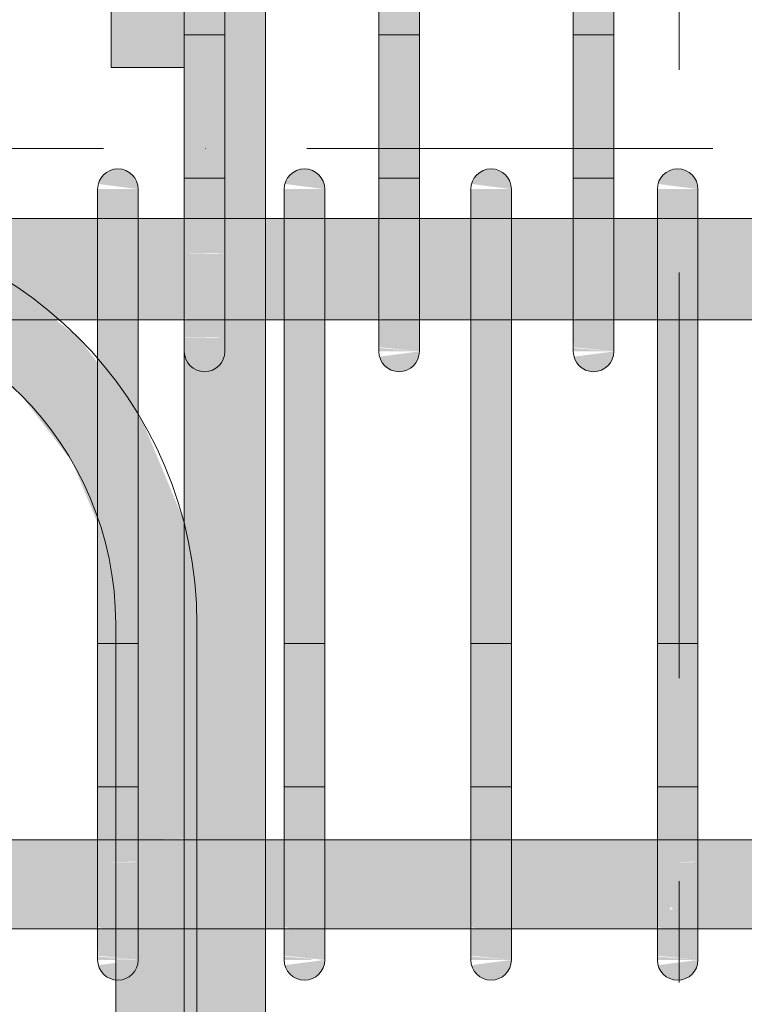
# Model space of a CAD drawing. Header units: millimetres. Extents: x -25607 to 9385, y 1894 to 10168.
# Tile 133 of 181: x 4022 to 4200, y 5639 to 5882. Entities that reach past the tile are written whole.
import ezdxf

# ---------------------------------------------------------------- set-up
doc = ezdxf.new("R2010")
doc.units = ezdxf.units.MM
doc.linetypes.add('Čerchovaná', pattern=[150, 100, -25, 0, -25])
doc.linetypes.add('Čára osnovy', pattern=[225, 100, -50, 25, -50])
for name, color, linetype, lineweight in [('A-FLOR-LEVL', 51, 'Continuous', 5), ('S-GRID', 1, 'Continuous', 5), ('S-RBAR', 171, 'Continuous', 5)]:
    doc.layers.add(name, color=color, linetype=linetype, lineweight=lineweight)

msp = doc.modelspace()

# ---------------------------------------------------------------- hatches: boundary and pattern name
at = {"layer": 'S-RBAR'}
h = msp.add_hatch(color=256, dxfattribs=at)
h.paths.add_polyline_path([(4062.49, 5870), (4062.49, 5916), (4044.49, 5916), (4044.49, 5870), (4058.44, 5870)])
h.paths.add_polyline_path([(4058.44, 5924), (4062.49, 5924), (4062.49, 6016), (4044.49, 6016), (4044.49, 5924), (4054.62, 5924)])
h.paths.add_polyline_path([(4054.62, 6024), (4062.49, 6024), (4062.49, 6116), (4044.49, 6116), (4044.49, 6024), (4054.29, 6024)])
h.paths.add_polyline_path([(4050.79, 6124), (4062.49, 6124), (4062.49, 6216), (4044.49, 6216), (4044.49, 6124), (4050.47, 6124)])
h.paths.add_polyline_path([(4062.49, 6224), (4062.49, 6316), (4044.49, 6316), (4044.49, 6224), (4058.44, 6224)])
h.paths.add_polyline_path([(4054.29, 6324), (4062.49, 6324), (4062.49, 6416), (4044.49, 6416), (4044.49, 6324), (4050.79, 6324)])
h.paths.add_polyline_path([(4062.49, 6424), (4062.49, 6516), (4044.49, 6516), (4044.49, 6424), (4058.44, 6424)])
h.paths.add_polyline_path([(4044.49, 6524), (4062.49, 6524), (4062.49, 6616), (4044.49, 6616), (4044.49, 6525.31)])
h.paths.add_polyline_path([(4058.44, 6624), (4062.49, 6624), (4062.49, 6716), (4044.49, 6716), (4044.49, 6624), (4054.62, 6624)])
h.paths.add_polyline_path([(4047.54, 6724), (4062.49, 6724), (4062.49, 6816), (4044.49, 6816), (4044.49, 6724)])
h.paths.add_polyline_path([(4062.49, 6824), (4062.49, 6916), (4044.49, 6916), (4044.49, 6824), (4058.44, 6824)])
h.paths.add_polyline_path([(4050.79, 6924), (4062.49, 6924), (4062.49, 7016), (4044.49, 7016), (4044.49, 6924), (4050.47, 6924)])
h.paths.add_polyline_path([(4047.54, 7024), (4062.49, 7024), (4062.49, 7116), (4044.49, 7116), (4044.49, 7024)])
h.paths.add_polyline_path([(4062.49, 7124), (4062.49, 7216), (4044.49, 7216), (4044.49, 7124), (4058.44, 7124)])
h.paths.add_polyline_path([(4054.62, 7224), (4062.49, 7224), (4062.49, 7316), (4044.49, 7316), (4044.49, 7224), (4054.29, 7224)])
h.paths.add_polyline_path([(4054.29, 7324), (4062.49, 7324), (4062.49, 7416), (4044.49, 7416), (4044.49, 7324), (4050.79, 7324)])
h.paths.add_polyline_path([(4044.49, 7424), (4062.49, 7424), (4062.49, 7516), (4044.49, 7516), (4044.49, 7467.64)])
h.paths.add_polyline_path([(4047.54, 7524), (4062.49, 7524), (4062.49, 7616), (4044.49, 7616), (4044.49, 7524)])
h.paths.add_polyline_path([(4050.79, 7624), (4062.49, 7624), (4062.49, 7716), (4044.49, 7716), (4044.49, 7624), (4050.47, 7624)])
h.paths.add_polyline_path([(4062.49, 7724), (4062.49, 7816), (4044.49, 7816), (4044.49, 7724), (4058.44, 7724)])
h.paths.add_polyline_path([(4050.79, 7824), (4062.49, 7824), (4062.49, 7916), (4044.49, 7916), (4044.49, 7824), (4050.47, 7824)])
h.paths.add_polyline_path([(4058.44, 7924), (4062.49, 7924), (4062.49, 8016), (4044.49, 8016), (4044.49, 7924), (4054.62, 7924)])
h.paths.add_polyline_path([(4062.49, 8024), (4062.49, 8116), (4044.49, 8116), (4044.49, 8024), (4058.44, 8024)])
h.paths.add_polyline_path([(4062.49, 8124), (4062.49, 8216), (4044.49, 8216), (4044.49, 8124), (4058.44, 8124)])
h.paths.add_polyline_path([(4050.47, 8224), (4062.49, 8224), (4062.49, 8316), (4044.49, 8316), (4044.49, 8224), (4047.54, 8224)])
h.paths.add_polyline_path([(4054.62, 8324), (4062.49, 8324), (4062.49, 8416), (4044.49, 8416), (4044.49, 8324), (4054.29, 8324)])
h.paths.add_polyline_path([(4047.54, 8424), (4062.49, 8424), (4062.49, 8516), (4044.49, 8516), (4044.49, 8424)])
h.paths.add_polyline_path([(4047.54, 8524), (4062.49, 8524), (4062.49, 8616), (4044.49, 8616), (4044.49, 8524)])
h.paths.add_polyline_path([(4054.62, 8624), (4062.49, 8624), (4062.49, 8660), (4044.49, 8660), (4044.49, 8624), (4054.29, 8624)])
h = msp.add_hatch(color=256, dxfattribs=at)
h.paths.add_polyline_path([(4062.49, 4820), (4082.49, 4820), (4082.49, 4908.6), (4062.49, 4908.6)])
h.paths.add_polyline_path([(4082.49, 4916.6), (4082.49, 5006.8), (4062.49, 5006.8), (4062.49, 4916.6)])
h.paths.add_polyline_path([(4082.49, 5014.8), (4082.49, 5105), (4062.49, 5105), (4062.49, 5014.8)])
h.paths.add_polyline_path([(4082.49, 5113), (4082.49, 5203.2), (4062.49, 5203.2), (4062.49, 5113)])
h.paths.add_polyline_path([(4082.49, 5211.2), (4082.49, 5301.4), (4062.49, 5301.4), (4062.49, 5211.2)])
h.paths.add_polyline_path([(4082.49, 5309.4), (4082.49, 5399.6), (4062.49, 5399.6), (4062.49, 5309.4)])
h.paths.add_polyline_path([(4082.49, 5407.6), (4082.49, 5497.8), (4062.49, 5497.8), (4062.49, 5407.6)])
h.paths.add_polyline_path([(4082.49, 5505.8), (4082.49, 5596), (4062.49, 5596), (4062.49, 5505.8)])
h.paths.add_polyline_path([(4062.49, 5604), (4082.49, 5604), (4082.49, 5916), (4072.49, 5916), (4072.49, 5803.24), (4071.25, 5803.35), (4062.49, 5803.35), (4062.49, 5620)])
h.paths.add_polyline_path([(4082.49, 5924), (4082.49, 6016), (4062.49, 6016), (4062.49, 5986.76), (4072.49, 5986.65), (4072.49, 5924)])
h.paths.add_polyline_path([(4082.49, 6024), (4082.49, 6116), (4062.49, 6116), (4062.49, 6024)])
h.paths.add_polyline_path([(4062.49, 6124), (4082.49, 6124), (4082.49, 6216), (4062.49, 6216)])
h.paths.add_polyline_path([(4082.49, 6224), (4082.49, 6316), (4062.49, 6316), (4062.49, 6224)])
h.paths.add_polyline_path([(4062.49, 6324), (4082.49, 6324), (4082.49, 6416), (4062.49, 6416)])
h.paths.add_polyline_path([(4062.49, 6424), (4082.49, 6424), (4082.49, 6516), (4062.49, 6516)])
h.paths.add_polyline_path([(4082.49, 6524), (4082.49, 6616), (4062.49, 6616), (4062.49, 6524)])
h.paths.add_polyline_path([(4082.49, 6624), (4082.49, 6716), (4062.49, 6716), (4062.49, 6624)])
h.paths.add_polyline_path([(4062.49, 6724), (4082.49, 6724), (4082.49, 6816), (4062.49, 6816), (4062.49, 6747.04)])
h = msp.add_hatch(color=256, dxfattribs=at)
h.paths.add_polyline_path([(4072.49, 5825), (4072.49, 5916), (4062.49, 5916), (4062.49, 5825)])
h.paths.add_polyline_path([(4062.49, 5924), (4072.49, 5924), (4072.49, 5965), (4062.49, 5965)])
h = msp.add_hatch(color=256, dxfattribs=at)
h.paths.add_polyline_path([(4120.41, 5825), (4120.41, 5916), (4110.41, 5916), (4110.41, 5825)])
h.paths.add_polyline_path([(4110.41, 5924), (4120.41, 5924), (4120.41, 5965), (4110.41, 5965)])
h = msp.add_hatch(color=256, dxfattribs=at)
h.paths.add_polyline_path([(4168.32, 5825), (4168.32, 5916), (4158.32, 5916), (4158.32, 5825)])
h.paths.add_polyline_path([(4158.32, 5924), (4168.32, 5924), (4168.32, 5965), (4158.32, 5965)])
for points in [[(4051.14, 5840), (4050.97, 5841.29), (4050.47, 5842.5), (4049.67, 5843.54), (4048.64, 5844.33), (4047.43, 5844.83), (4046.14, 5845), (4044.84, 5844.83), (4043.64, 5844.33), (4042.6, 5843.54), (4041.81, 5842.5), (4041.31, 5841.29), (4050.47, 5840.09)], [(4097.1, 5840), (4096.93, 5841.29), (4096.43, 5842.5), (4095.64, 5843.54), (4094.37, 5844.43), (4093.4, 5844.83), (4092.1, 5845), (4090.81, 5844.83), (4089.6, 5844.33), (4088.57, 5843.54), (4087.77, 5842.5), (4087.27, 5841.29), (4096.93, 5840.02)], [(4143.07, 5840), (4142.9, 5841.29), (4142.4, 5842.5), (4141.61, 5843.54), (4140.57, 5844.33), (4138.27, 5844.97), (4138.07, 5845), (4136.78, 5844.83), (4135.57, 5844.33), (4134.53, 5843.54), (4133.74, 5842.5), (4133.24, 5841.29), (4142.9, 5840.02)], [(4189.04, 5840), (4188.87, 5841.29), (4188.37, 5842.5), (4187.57, 5843.54), (4186.54, 5844.33), (4185.33, 5844.83), (4184.04, 5845), (4182.17, 5844.59), (4181.54, 5844.33), (4180.5, 5843.54), (4179.71, 5842.5), (4179.21, 5841.29), (4188.87, 5840.02)], [(4041.14, 5815), (4051.14, 5815), (4051.14, 5840), (4041.14, 5840), (4041.14, 5819.55)], [(4087.1, 5815), (4097.1, 5815), (4097.1, 5840), (4087.1, 5840), (4087.1, 5819.55)], [(4143.07, 5815), (4143.07, 5840), (4133.07, 5840), (4133.07, 5815), (4138.27, 5815)], [(4182.17, 5815), (4189.04, 5815), (4189.04, 5840), (4179.04, 5840), (4179.04, 5815)], [(4051.14, 5675), (4051.14, 5815), (4041.14, 5815), (4041.14, 5675), (4050.47, 5675)], [(4094.37, 5675), (4097.1, 5675), (4097.1, 5815), (4087.1, 5815), (4087.1, 5675)], [(4143.07, 5675), (4143.07, 5815), (4133.07, 5815), (4133.07, 5675), (4138.27, 5675)], [(4182.17, 5675), (4189.04, 5675), (4189.04, 5815), (4179.04, 5815), (4179.04, 5675)], [(4115.41, 5795), (4116.7, 5795.17), (4117.91, 5795.67), (4118.94, 5796.46), (4119.74, 5797.5), (4120.24, 5798.71), (4120.24, 5799.98), (4110.58, 5798.71), (4111.08, 5797.5), (4111.87, 5796.46), (4112.91, 5795.67), (4114.11, 5795.17)], [(4163.32, 5795), (4164.61, 5795.17), (4165.82, 5795.67), (4166.86, 5796.46), (4167.65, 5797.5), (4168.15, 5798.71), (4168.15, 5799.98), (4158.49, 5798.71), (4158.99, 5797.5), (4159.78, 5796.46), (4160.82, 5795.67), (4162.03, 5795.17)], [(4046.14, 5645), (4047.43, 5645.17), (4048.64, 5645.67), (4049.67, 5646.46), (4050.47, 5647.51), (4050.97, 5648.71), (4051.14, 5650), (4041.31, 5648.71), (4041.81, 5647.5), (4042.6, 5646.46), (4043.64, 5645.67), (4044.84, 5645.17)], [(4092.1, 5645), (4094.37, 5645.57), (4094.6, 5645.67), (4095.64, 5646.46), (4096.43, 5647.5), (4096.93, 5648.71), (4096.93, 5649.98), (4087.27, 5648.71), (4087.77, 5647.5), (4088.57, 5646.46), (4089.6, 5645.67), (4090.81, 5645.17)], [(4138.07, 5645), (4139.36, 5645.17), (4140.57, 5645.67), (4141.61, 5646.46), (4142.4, 5647.5), (4142.9, 5648.71), (4142.9, 5649.98), (4133.24, 5648.71), (4133.74, 5647.5), (4134.53, 5646.46), (4135.57, 5645.67), (4136.78, 5645.17)], [(4184.04, 5645), (4185.33, 5645.17), (4186.54, 5645.67), (4187.57, 5646.46), (4188.37, 5647.5), (4188.87, 5648.71), (4188.87, 5649.98), (4179.21, 5648.71), (4179.71, 5647.5), (4180.5, 5646.46), (4182.17, 5645.41), (4182.74, 5645.17)]]:
    msp.add_hatch(color=256, dxfattribs=at).paths.add_polyline_path(points)
h = msp.add_hatch(color=256, dxfattribs=at)
h.paths.add_polyline_path([(4312.06, 5807.8), (4316.94, 5807.8), (4316.94, 5832.8), (4312.06, 5832.8), (4312.06, 5807.92)])
h.paths.add_polyline_path([(4235, 5807.8), (4254.15, 5807.92), (4254.15, 5832.8), (4235, 5832.8), (4235, 5807.92)])
h.paths.add_polyline_path([(7996.39, 5807.8), (7996.39, 5832.8), (7652.49, 5832.8), (7652.49, 5807.8), (7913.7, 5807.8)])
h.paths.add_polyline_path([(4740.74, 5807.8), (4819.86, 5807.92), (4819.86, 5832.8), (4740.74, 5832.8), (4740.74, 5807.92)])
h.paths.add_polyline_path([(1019.44, 5807.8), (1209.04, 5807.8), (1209.04, 5832.8), (1019.44, 5832.8), (1019.44, 5815)])
h.paths.add_polyline_path([(8024.44, 5807.8), (8024.44, 5832.8), (8014.39, 5832.8), (8014.39, 5807.8)])
h.paths.add_polyline_path([(4665.08, 5807.8), (4730.74, 5807.92), (4730.74, 5832.8), (4651.63, 5832.8), (4651.63, 5807.8)])
h.paths.add_polyline_path([(7579.29, 5807.8), (7579.29, 5832.8), (7544.18, 5832.8), (7544.18, 5807.8), (7562.5, 5807.8)])
h.paths.add_polyline_path([(4087.1, 5807.8), (4087.1, 5832.8), (4082.49, 5832.8), (4082.49, 5807.8)])
h.paths.add_polyline_path([(4829.86, 5807.8), (4908.97, 5807.92), (4908.97, 5832.8), (4829.86, 5832.8), (4829.86, 5807.92)])
h.paths.add_polyline_path([(4041.14, 5807.8), (4041.14, 5832.8), (4005.17, 5832.8), (4005.17, 5807.8), (4006.57, 5807.8)])
h.paths.add_polyline_path([(4280.97, 5807.8), (4286.39, 5807.8), (4286.39, 5832.8), (4280.97, 5832.8), (4280.97, 5815)])
h.paths.add_polyline_path([(1219.04, 5807.8), (1408.65, 5807.8), (1408.65, 5832.8), (1219.04, 5832.8), (1219.04, 5815)])
h.paths.add_polyline_path([(4641.63, 5807.8), (4641.63, 5832.8), (4551.63, 5832.8), (4551.63, 5807.8), (4577.28, 5807.8)])
h.paths.add_polyline_path([(7634.49, 5807.8), (7634.49, 5832.8), (7589.29, 5832.8), (7589.29, 5807.8)])
h.paths.add_polyline_path([(4918.97, 5807.8), (4998.08, 5807.92), (4998.08, 5832.8), (4918.97, 5832.8), (4918.97, 5807.92)])
h.paths.add_polyline_path([(3995.17, 5807.8), (3995.17, 5832.8), (3959.2, 5832.8), (3959.2, 5807.8), (3962.67, 5807.8)])
h.paths.add_polyline_path([(5008.08, 5807.8), (5087.19, 5807.92), (5087.19, 5832.8), (5008.08, 5832.8), (5008.08, 5807.92)])
h.paths.add_polyline_path([(3949.2, 5807.8), (3949.2, 5832.8), (3913.24, 5832.8), (3913.24, 5807.8), (3918.77, 5807.8)])
h.paths.add_polyline_path([(4269.97, 5807.8), (4270.97, 5807.8), (4270.97, 5832.8), (4264.15, 5832.8), (4264.15, 5807.8)])
h.paths.add_polyline_path([(4225, 5807.8), (4225, 5832.8), (4216.23, 5832.8), (4216.23, 5807.8)])
h.paths.add_polyline_path([(7534.18, 5807.8), (7534.18, 5832.8), (7499.07, 5832.8), (7499.07, 5807.8), (7518.6, 5807.8)])
h.paths.add_polyline_path([(5097.19, 5807.8), (5176.3, 5807.92), (5176.3, 5832.8), (5097.19, 5832.8), (5097.19, 5807.92)])
h.paths.add_polyline_path([(3903.24, 5807.8), (3903.24, 5832.8), (3867.27, 5832.8), (3867.27, 5807.8), (3874.87, 5807.8)])
h.paths.add_polyline_path([(4179.04, 5807.8), (4179.04, 5832.8), (4168.32, 5832.8), (4168.32, 5807.8)])
h.paths.add_polyline_path([(4541.63, 5807.8), (4541.63, 5832.8), (4503.72, 5832.8), (4503.72, 5807.8), (4533.37, 5807.8)])
h.paths.add_polyline_path([(5186.3, 5807.8), (5376.3, 5807.92), (5376.3, 5832.8), (5186.3, 5832.8), (5186.3, 5807.92)])
h.paths.add_polyline_path([(3857.27, 5807.8), (3857.27, 5832.8), (3821.3, 5832.8), (3821.3, 5807.8), (3830.97, 5807.8)])
h.paths.add_polyline_path([(4143.07, 5807.8), (4158.32, 5807.92), (4158.32, 5832.8), (4143.07, 5832.8), (4143.07, 5807.92)])
h.paths.add_polyline_path([(1418.65, 5807.8), (1608.25, 5807.8), (1608.25, 5832.8), (1418.65, 5832.8), (1418.65, 5815)])
h.paths.add_polyline_path([(7489.07, 5807.8), (7489.07, 5832.8), (7453.97, 5832.8), (7453.97, 5807.8), (7474.7, 5807.8)])
h.paths.add_polyline_path([(4051.14, 5807.8), (4062.49, 5807.92), (4062.49, 5832.8), (4051.14, 5832.8), (4051.14, 5807.92)])
h.paths.add_polyline_path([(5386.3, 5807.8), (5575.68, 5807.92), (5575.68, 5832.8), (5386.3, 5832.8), (5386.3, 5807.92)])
h.paths.add_polyline_path([(3811.3, 5807.8), (3811.3, 5832.8), (3721.3, 5832.8), (3721.3, 5807.8), (3787.07, 5807.8)])
h.paths.add_polyline_path([(1618.25, 5807.8), (1807.85, 5807.8), (1807.85, 5832.8), (1618.25, 5832.8), (1618.25, 5815)])
h.paths.add_polyline_path([(5585.68, 5807.8), (5775.06, 5807.92), (5775.06, 5832.8), (5585.68, 5832.8), (5585.68, 5807.92)])
h.paths.add_polyline_path([(3711.3, 5807.8), (3711.3, 5832.8), (3622.79, 5832.8), (3622.79, 5807.8), (3699.27, 5807.8)])
h.paths.add_polyline_path([(7443.97, 5807.8), (7443.97, 5832.8), (7408.86, 5832.8), (7408.86, 5807.8), (7430.8, 5807.8)])
h.paths.add_polyline_path([(3612.79, 5807.8), (3612.79, 5832.8), (3524.27, 5832.8), (3524.27, 5807.8), (3611.47, 5807.8)])
h.paths.add_polyline_path([(4493.72, 5807.8), (4493.72, 5832.8), (4455.8, 5832.8), (4455.8, 5807.8), (4489.47, 5807.8)])
h.paths.add_polyline_path([(5785.06, 5807.8), (5974.44, 5807.92), (5974.44, 5832.8), (5785.06, 5832.8), (5785.06, 5807.92)])
h.paths.add_polyline_path([(1817.85, 5807.8), (2007.45, 5807.8), (2007.45, 5832.8), (1817.85, 5832.8), (1817.85, 5815)])
h.paths.add_polyline_path([(3514.27, 5807.8), (3514.27, 5832.8), (3425.75, 5832.8), (3425.75, 5807.8), (3479.77, 5807.8)])
h.paths.add_polyline_path([(3415.75, 5807.8), (3415.75, 5832.8), (3327.23, 5832.8), (3327.23, 5807.8), (3391.96, 5807.8)])
h.paths.add_polyline_path([(7398.86, 5807.8), (7398.86, 5832.8), (7363.75, 5832.8), (7363.75, 5807.8), (7386.9, 5807.8)])
h.paths.add_polyline_path([(5984.44, 5807.8), (6173.82, 5807.92), (6173.82, 5832.8), (5984.44, 5832.8), (5984.44, 5807.92)])
h.paths.add_polyline_path([(6183.82, 5807.8), (6373.2, 5807.92), (6373.2, 5832.8), (6183.82, 5832.8), (6183.82, 5807.92)])
h.paths.add_polyline_path([(3317.23, 5807.8), (3317.23, 5832.8), (3228.71, 5832.8), (3228.71, 5807.8), (3304.16, 5807.8)])
h.paths.add_polyline_path([(3218.71, 5807.8), (3218.71, 5832.8), (3130.2, 5832.8), (3130.2, 5807.8), (3172.46, 5807.8)])
h.paths.add_polyline_path([(6383.2, 5807.8), (6572.58, 5807.92), (6572.58, 5832.8), (6383.2, 5832.8), (6383.2, 5807.92)])
h.paths.add_polyline_path([(2017.45, 5807.8), (2207.05, 5807.8), (2207.05, 5832.8), (2017.45, 5832.8), (2017.45, 5815)])
h.paths.add_polyline_path([(4445.8, 5807.8), (4445.57, 5832.8), (4407.89, 5832.8), (4407.89, 5807.8), (4445.57, 5807.8)])
h.paths.add_polyline_path([(7353.75, 5807.8), (7353.75, 5832.8), (7290.27, 5832.8), (7290.27, 5807.8), (7299.1, 5807.8)])
h.paths.add_polyline_path([(3120.2, 5807.8), (3120.2, 5832.8), (3031.68, 5832.8), (3031.68, 5807.8), (3084.66, 5807.8)])
h.paths.add_polyline_path([(6582.58, 5807.8), (6772.58, 5807.92), (6772.29, 5832.8), (6582.58, 5832.8), (6582.58, 5807.92)])
h.paths.add_polyline_path([(3021.68, 5807.8), (3021.68, 5832.8), (2933.16, 5832.8), (2933.16, 5807.8), (2996.86, 5807.8)])
h.paths.add_polyline_path([(4326.94, 5807.8), (4349.98, 5807.92), (4349.98, 5832.8), (4326.94, 5832.8), (4326.94, 5807.92)])
h.paths.add_polyline_path([(2923.16, 5807.8), (2923.16, 5832.8), (2834.64, 5832.8), (2834.64, 5807.8), (2909.06, 5807.8)])
h.paths.add_polyline_path([(2217.05, 5807.8), (2332.05, 5807.8), (2332.05, 5832.8), (2217.05, 5832.8), (2217.05, 5815)])
h.paths.add_polyline_path([(4120.41, 5807.8), (4133.07, 5807.92), (4133.07, 5832.8), (4120.41, 5832.8), (4120.41, 5807.92)])
h.paths.add_polyline_path([(7280.27, 5807.8), (7280.27, 5832.8), (7205.66, 5832.8), (7205.66, 5807.8), (7211.3, 5807.8)])
h.paths.add_polyline_path([(6782.58, 5807.8), (6857.2, 5807.92), (6857.2, 5832.8), (6782.58, 5832.8), (6782.58, 5807.92)])
h.paths.add_polyline_path([(4110.41, 5807.8), (4110.41, 5832.8), (4097.1, 5832.8), (4097.1, 5807.8)])
h.paths.add_polyline_path([(2824.64, 5807.8), (2824.64, 5832.8), (2736.12, 5832.8), (2736.12, 5807.8), (2821.26, 5807.8)])
h.paths.add_polyline_path([(6867.2, 5807.8), (6941.81, 5807.92), (6941.81, 5832.8), (6867.2, 5832.8), (6867.2, 5807.92)])
h.paths.add_polyline_path([(2342.05, 5807.8), (2430.57, 5807.8), (2430.57, 5832.8), (2342.05, 5832.8), (2342.05, 5815)])
h.paths.add_polyline_path([(2726.12, 5807.8), (2726.12, 5832.8), (2637.61, 5832.8), (2637.61, 5807.8), (2645.66, 5807.8)])
h.paths.add_polyline_path([(7195.66, 5807.8), (7195.66, 5832.8), (7121.04, 5832.8), (7121.04, 5807.8), (7123.5, 5807.8)])
h.paths.add_polyline_path([(2627.61, 5807.8), (2627.61, 5832.8), (2539.09, 5832.8), (2539.09, 5807.8), (2557.86, 5807.8)])
h.paths.add_polyline_path([(6951.81, 5807.8), (7026.43, 5807.92), (7026.43, 5832.8), (6951.81, 5832.8), (6951.81, 5807.92)])
h.paths.add_polyline_path([(4206.23, 5807.8), (4206.23, 5832.8), (4189.04, 5832.8), (4189.04, 5807.8)])
h.paths.add_polyline_path([(4397.89, 5807.8), (4397.89, 5832.8), (4359.98, 5832.8), (4359.98, 5807.8)])
h.paths.add_polyline_path([(2529.09, 5807.8), (2529.09, 5832.8), (2440.57, 5832.8), (2440.57, 5807.8), (2470.06, 5807.8)])
h.paths.add_polyline_path([(7036.43, 5807.8), (7111.04, 5807.92), (7111.04, 5832.8), (7036.43, 5832.8), (7036.43, 5807.92)])
h = msp.add_hatch(color=256, dxfattribs=at)
h.paths.add_polyline_path([(4072.49, 5803.24), (4072.49, 5803.74), (4071.14, 5803.89), (4070.29, 5803.51), (4071.01, 5803.37)])
h.paths.add_polyline_path([(4067, 5805.53), (4065.32, 5807.49), (4062.49, 5807.92), (4062.49, 5806.75)])
h.paths.add_polyline_path([(4072.49, 5811.72), (4072.49, 5813.44), (4062.49, 5815.43), (4067.22, 5811.91)])
h.paths.add_polyline_path([(4062.49, 5824.03), (4072.49, 5824.24), (4072.49, 5825), (4062.49, 5825)])
h = msp.add_hatch(color=256, dxfattribs=at)
h.paths.add_polyline_path([(4062.49, 5815.43), (4072.49, 5813.44), (4072.49, 5824.24), (4070.46, 5824.03), (4062.49, 5824.03), (4062.49, 5822.55)])
h.paths.add_polyline_path([(4065.18, 5803.37), (4070.29, 5803.51), (4071.14, 5803.89), (4072.49, 5803.74), (4072.49, 5811.72), (4067.96, 5811.99), (4062.49, 5815.43), (4062.49, 5808.15), (4065.46, 5807.32), (4067, 5805.53), (4062.49, 5806.75), (4062.49, 5803.37)])
h = msp.add_hatch(color=256, dxfattribs=at)
h.paths.add_polyline_path([(4120.41, 5803.08), (4120.41, 5803.74), (4119.05, 5803.89), (4118.2, 5803.51)])
h.paths.add_polyline_path([(4114.92, 5805.53), (4113.23, 5807.49), (4110.41, 5807.92), (4110.41, 5806.75)])
h.paths.add_polyline_path([(4120.41, 5811.72), (4120.41, 5813.44), (4110.41, 5815.43), (4115.13, 5811.91)])
h.paths.add_polyline_path([(4118.38, 5824.03), (4120.41, 5824.24), (4120.41, 5825), (4110.41, 5825), (4110.41, 5824.03)])
h = msp.add_hatch(color=256, dxfattribs=at)
h.paths.add_polyline_path([(4110.41, 5815.43), (4120.41, 5813.44), (4120.41, 5824.24), (4118.38, 5824.03), (4110.41, 5824.03), (4110.41, 5822.55)])
h.paths.add_polyline_path([(4120.41, 5800), (4120.41, 5803.08), (4118.2, 5803.51), (4119.05, 5803.89), (4120.41, 5803.74), (4120.41, 5811.72), (4115.88, 5811.99), (4110.41, 5815.43), (4110.41, 5808.15), (4113.38, 5807.32), (4114.92, 5805.53), (4110.41, 5806.75), (4110.58, 5800.99), (4112.49, 5800.85), (4116.7, 5800.4)])
h.paths.add_polyline_path([(4120.41, 5800), (4110.41, 5800.85), (4110.58, 5800), (4115.41, 5800)])
h = msp.add_hatch(color=256, dxfattribs=at)
h.paths.add_polyline_path([(4168.32, 5803.08), (4168.32, 5803.74), (4166.96, 5803.89), (4166.12, 5803.51)])
h.paths.add_polyline_path([(4162.83, 5805.53), (4161.15, 5807.49), (4158.32, 5807.92), (4158.32, 5806.75)])
h.paths.add_polyline_path([(4168.32, 5811.72), (4168.32, 5813.44), (4158.32, 5815.43), (4163.04, 5811.91)])
h.paths.add_polyline_path([(4166.29, 5824.03), (4168.32, 5824.24), (4168.32, 5825), (4158.32, 5825), (4158.32, 5824.03)])
h = msp.add_hatch(color=256, dxfattribs=at)
h.paths.add_polyline_path([(4158.32, 5815.43), (4168.32, 5813.44), (4168.32, 5824.24), (4166.29, 5824.03), (4158.32, 5824.03), (4158.32, 5822.55)])
h.paths.add_polyline_path([(4168.32, 5800), (4168.32, 5803.08), (4166.12, 5803.51), (4166.96, 5803.89), (4168.32, 5803.74), (4168.32, 5811.72), (4163.79, 5811.99), (4158.32, 5815.43), (4158.32, 5808.15), (4161.29, 5807.32), (4162.83, 5805.53), (4158.32, 5806.75), (4158.49, 5800.99), (4160.41, 5800.85), (4164.61, 5800.4)])
h.paths.add_polyline_path([(4168.32, 5800), (4158.32, 5800.85), (4158.49, 5800), (4163.32, 5800)])
h = msp.add_hatch(color=256, dxfattribs=at)
h.paths.add_polyline_path([(4062.18, 5732.8), (4062.49, 5732.8), (4062.49, 5756.35), (4062.18, 5758.69), (4052.19, 5782.8), (4051.14, 5784.18), (4051.14, 5732.8)])
h.paths.add_polyline_path([(4041.14, 5757.68), (4041.14, 5797.21), (4036.3, 5803.51), (4030.71, 5807.8), (4005.17, 5807.8), (4005.17, 5802.26), (4005.59, 5802.09), (4022.16, 5789.37), (4034.87, 5772.8)])
h.paths.add_polyline_path([(3995.17, 5806.4), (3995.17, 5807.8), (3991.79, 5807.8)])
h = msp.add_hatch(color=256, dxfattribs=at)
h.paths.add_polyline_path([(4051.14, 5650), (4045.59, 5650), (4045.59, 5649.27), (4050.47, 5649.91)])
h.paths.add_polyline_path([(4050.47, 5620), (4062.49, 5620), (4062.49, 5657.64), (4051.14, 5657.64), (4050.97, 5648.71), (4050.47, 5647.5), (4049.67, 5646.46), (4048.64, 5645.67), (4047.43, 5645.17), (4045.59, 5645), (4045.59, 5620)])
h.paths.add_polyline_path([(4051.14, 5679.64), (4062.49, 5679.88), (4062.49, 5732.8), (4051.14, 5732.8), (4051.14, 5679.88)])
h = msp.add_hatch(color=256, dxfattribs=at)
h.paths.add_polyline_path([(-1905.56, 5657.64), (-1885.56, 5657.92), (-1885.56, 5679.64), (-1905.56, 5679.64), (-1905.56, 5666.13)])
h.paths.add_polyline_path([(3021.68, 5657.64), (3021.68, 5679.64), (2933.16, 5679.64), (2933.16, 5657.64), (2996.86, 5657.64)])
h.paths.add_polyline_path([(3084.66, 5657.64), (3120.2, 5657.92), (3120.2, 5679.64), (3031.68, 5679.64), (3031.68, 5657.64), (3040.76, 5657.64)])
h.paths.add_polyline_path([(-1832.27, 5657.64), (-1798.99, 5657.92), (-1798.99, 5679.64), (-1832.27, 5679.64), (-1832.27, 5657.92)])
h.paths.add_polyline_path([(2923.16, 5657.64), (2923.16, 5679.64), (2834.64, 5679.64), (2834.64, 5657.64), (2909.06, 5657.64)])
h.paths.add_polyline_path([(3130.2, 5657.64), (3218.71, 5657.92), (3218.71, 5679.64), (3130.2, 5679.64), (3130.2, 5657.92)])
h.paths.add_polyline_path([(-1875.56, 5657.64), (-1842.27, 5657.92), (-1842.27, 5679.64), (-1875.56, 5679.64), (-1875.56, 5657.92)])
h.paths.add_polyline_path([(2824.64, 5657.64), (2824.64, 5679.64), (2736.12, 5679.64), (2736.12, 5657.64), (2821.26, 5657.64)])
h.paths.add_polyline_path([(4316.94, 5657.64), (4316.94, 5679.64), (4306.39, 5679.64), (4306.39, 5657.64), (4313.87, 5657.64)])
h.paths.add_polyline_path([(3228.71, 5657.64), (3317.23, 5657.92), (3317.23, 5679.64), (3228.71, 5679.64), (3228.71, 5657.92)])
h.paths.add_polyline_path([(4334.44, 5657.64), (4334.44, 5679.64), (4326.94, 5679.64), (4326.94, 5657.64)])
h.paths.add_polyline_path([(2726.12, 5657.64), (2726.12, 5679.64), (2637.61, 5679.64), (2637.61, 5657.64), (2689.56, 5657.64)])
h.paths.add_polyline_path([(2627.61, 5657.64), (2627.61, 5679.64), (2539.09, 5679.64), (2539.09, 5657.64), (2601.76, 5657.64)])
h.paths.add_polyline_path([(-1788.99, 5657.64), (-1755.71, 5657.92), (-1755.71, 5679.64), (-1788.99, 5679.64), (-1788.99, 5657.92)])
h.paths.add_polyline_path([(2529.09, 5657.64), (2529.09, 5679.64), (2440.57, 5679.64), (2440.57, 5657.64), (2513.96, 5657.64)])
h.paths.add_polyline_path([(3327.23, 5657.64), (3415.75, 5657.92), (3415.75, 5679.64), (3327.23, 5679.64), (3327.23, 5657.92)])
h.paths.add_polyline_path([(-1745.71, 5657.64), (-1712.42, 5657.92), (-1712.42, 5679.64), (-1745.71, 5679.64), (-1745.71, 5657.92)])
h.paths.add_polyline_path([(2430.57, 5657.64), (2430.57, 5679.64), (2342.05, 5679.64), (2342.05, 5657.64), (2426.16, 5657.64)])
h.paths.add_polyline_path([(-1702.42, 5657.64), (-1677.42, 5657.92), (-1677.42, 5679.64), (-1702.42, 5679.64), (-1702.42, 5657.92)])
h.paths.add_polyline_path([(4270.97, 5657.64), (4270.97, 5679.64), (4235, 5679.64), (4235, 5657.64), (4269.97, 5657.64)])
h.paths.add_polyline_path([(2332.05, 5657.64), (2332.05, 5679.64), (2217.05, 5679.64), (2217.05, 5657.64), (2294.45, 5657.64)])
h.paths.add_polyline_path([(3425.75, 5657.64), (3514.27, 5657.92), (3514.27, 5679.64), (3425.75, 5679.64), (3425.75, 5657.92)])
h.paths.add_polyline_path([(-1667.42, 5657.64), (-1579.97, 5657.92), (-1579.97, 5679.64), (-1667.42, 5679.64), (-1667.42, 5657.92)])
h.paths.add_polyline_path([(4286.39, 5657.64), (4286.39, 5679.64), (4280.97, 5679.64), (4280.97, 5657.64)])
h.paths.add_polyline_path([(2207.05, 5657.64), (2207.05, 5679.64), (2017.45, 5679.64), (2017.45, 5657.64), (2206.65, 5657.64)])
h.paths.add_polyline_path([(2007.45, 5657.64), (2007.45, 5679.64), (1817.85, 5679.64), (1817.85, 5657.64), (1987.15, 5657.64)])
h.paths.add_polyline_path([(-1569.97, 5657.64), (-1482.53, 5657.92), (-1482.53, 5679.64), (-1569.97, 5679.64), (-1569.97, 5657.92)])
h.paths.add_polyline_path([(1807.85, 5657.64), (1807.85, 5679.64), (1618.25, 5679.64), (1618.25, 5657.64), (1767.65, 5657.64)])
h.paths.add_polyline_path([(3524.27, 5657.64), (3612.79, 5657.92), (3612.79, 5679.64), (3524.27, 5679.64), (3524.27, 5657.92)])
h.paths.add_polyline_path([(-1472.53, 5657.64), (-1385.08, 5657.92), (-1385.08, 5679.64), (-1472.53, 5679.64), (-1472.53, 5657.92)])
h.paths.add_polyline_path([(-1375.08, 5657.64), (-1287.63, 5657.92), (-1287.63, 5679.64), (-1375.08, 5679.64), (-1375.08, 5657.92)])
h.paths.add_polyline_path([(1608.25, 5657.64), (1608.25, 5679.64), (1418.65, 5679.64), (1418.65, 5657.64), (1592.05, 5657.64)])
h.paths.add_polyline_path([(4225, 5657.64), (4225, 5679.64), (4189.04, 5679.64), (4189.04, 5657.64)])
h.paths.add_polyline_path([(3622.79, 5657.64), (3711.3, 5657.92), (3711.3, 5679.64), (3622.79, 5679.64), (3622.79, 5657.92)])
h.paths.add_polyline_path([(-1277.63, 5657.64), (-1190.19, 5657.92), (-1190.19, 5679.64), (-1277.63, 5679.64), (-1277.63, 5657.92)])
h.paths.add_polyline_path([(1408.65, 5657.64), (1408.65, 5679.64), (1219.04, 5679.64), (1219.04, 5657.64), (1372.55, 5657.64)])
h.paths.add_polyline_path([(-1180.19, 5657.64), (-1092.74, 5657.92), (-1092.74, 5679.64), (-1180.19, 5679.64), (-1180.19, 5657.92)])
h.paths.add_polyline_path([(4179.04, 5657.64), (4179.04, 5679.64), (4143.07, 5679.64), (4143.07, 5657.64)])
h.paths.add_polyline_path([(1209.04, 5657.64), (1209.04, 5679.64), (1019.44, 5679.64), (1019.44, 5657.64), (1196.95, 5657.64)])
h.paths.add_polyline_path([(3721.3, 5657.64), (3811.3, 5657.92), (3811.3, 5679.64), (3721.3, 5679.64), (3721.3, 5657.92)])
h.paths.add_polyline_path([(1009.44, 5657.64), (1009.44, 5679.64), (819.84, 5679.64), (819.84, 5657.64), (977.44, 5657.64)])
h.paths.add_polyline_path([(-1082.74, 5657.64), (-995.29, 5657.92), (-995.29, 5679.64), (-1082.74, 5679.64), (-1082.74, 5657.92)])
h.paths.add_polyline_path([(-985.29, 5657.64), (-897.85, 5657.92), (-897.85, 5679.64), (-985.29, 5679.64), (-985.29, 5657.92)])
h.paths.add_polyline_path([(4133.07, 5657.64), (4133.07, 5679.64), (4097.1, 5679.64), (4097.1, 5657.64)])
h.paths.add_polyline_path([(3821.3, 5657.64), (3857.27, 5657.92), (3857.27, 5679.64), (3821.3, 5679.64), (3821.3, 5657.92)])
h.paths.add_polyline_path([(809.84, 5657.64), (809.84, 5679.64), (620.24, 5679.64), (620.24, 5657.64), (801.84, 5657.64)])
h.paths.add_polyline_path([(-887.85, 5657.64), (-800.4, 5657.92), (-800.4, 5679.64), (-887.85, 5679.64), (-887.85, 5657.92)])
h.paths.add_polyline_path([(610.24, 5657.64), (610.24, 5679.64), (420.64, 5679.64), (420.64, 5657.64), (582.34, 5657.64)])
h.paths.add_polyline_path([(3867.27, 5657.64), (3903.24, 5657.92), (3903.24, 5679.64), (3867.27, 5679.64), (3867.27, 5657.92)])
h.paths.add_polyline_path([(-790.4, 5657.64), (-702.95, 5657.92), (-702.95, 5679.64), (-790.4, 5679.64), (-790.4, 5657.92)])
h.paths.add_polyline_path([(-692.95, 5657.64), (-605.51, 5657.92), (-605.51, 5679.64), (-692.95, 5679.64), (-692.95, 5657.92)])
h.paths.add_polyline_path([(410.64, 5657.64), (410.64, 5679.64), (221.04, 5679.64), (221.04, 5657.64), (406.74, 5657.64)])
h.paths.add_polyline_path([(4062.49, 5657.64), (4062.49, 5679.64), (4051.14, 5679.64), (4051.14, 5657.64)])
h.paths.add_polyline_path([(3913.24, 5657.64), (3949.2, 5657.92), (3949.2, 5679.64), (3913.24, 5679.64), (3913.24, 5657.92)])
h.paths.add_polyline_path([(4087.1, 5657.64), (4087.1, 5679.64), (4082.49, 5679.64), (4082.49, 5657.64)])
h.paths.add_polyline_path([(211.04, 5657.64), (211.04, 5679.64), (21.43, 5679.64), (21.43, 5657.64), (187.24, 5657.64)])
h.paths.add_polyline_path([(3959.2, 5657.64), (3995.17, 5657.92), (3995.17, 5679.64), (3959.2, 5679.64), (3959.2, 5657.92)])
h.paths.add_polyline_path([(-595.51, 5657.64), (-508.06, 5657.92), (-508.06, 5679.64), (-595.51, 5679.64), (-595.51, 5657.92)])
h.paths.add_polyline_path([(11.43, 5657.64), (11.43, 5679.64), (-178.17, 5679.64), (-178.17, 5657.64), (-32.27, 5657.64)])
h.paths.add_polyline_path([(-498.06, 5657.64), (-410.61, 5657.92), (-410.61, 5679.64), (-498.06, 5679.64), (-498.06, 5657.92)])
h.paths.add_polyline_path([(4041.14, 5657.64), (4041.14, 5679.64), (4005.17, 5679.64), (4005.17, 5657.64), (4006.57, 5657.64)])
h.paths.add_polyline_path([(-188.17, 5657.64), (-188.17, 5679.64), (-303.17, 5679.64), (-303.17, 5657.64), (-207.87, 5657.64)])
h.paths.add_polyline_path([(-400.61, 5657.64), (-313.17, 5657.92), (-313.17, 5679.64), (-400.61, 5679.64), (-400.61, 5657.92)])
h = msp.add_hatch(color=256, dxfattribs=at)
h.paths.add_polyline_path([(4051.14, 5653.08), (4051.14, 5653.74), (4049.78, 5653.89), (4048.93, 5653.51), (4050.47, 5653.21)])
h.paths.add_polyline_path([(4045.65, 5655.53), (4043.96, 5657.49), (4041.14, 5657.92), (4041.14, 5656.75)])
h.paths.add_polyline_path([(4051.14, 5661.72), (4051.14, 5663.44), (4041.14, 5665.43), (4045.86, 5661.91), (4050.47, 5661.75)])
h.paths.add_polyline_path([(4041.14, 5674.03), (4051.14, 5674.24), (4051.14, 5675), (4041.14, 5675)])
h = msp.add_hatch(color=256, dxfattribs=at)
h.paths.add_polyline_path([(4097.1, 5653.08), (4097.1, 5653.74), (4095.75, 5653.89), (4094.9, 5653.51)])
h.paths.add_polyline_path([(4091.61, 5655.53), (4089.93, 5657.49), (4087.1, 5657.92), (4087.1, 5656.75)])
h.paths.add_polyline_path([(4097.1, 5661.72), (4097.1, 5663.44), (4087.1, 5665.43), (4091.83, 5661.91), (4094.37, 5661.82)])
h.paths.add_polyline_path([(4095.07, 5674.03), (4097.1, 5674.24), (4097.1, 5675), (4087.1, 5675), (4087.1, 5674.03), (4094.37, 5674.03)])
h = msp.add_hatch(color=256, dxfattribs=at)
h.paths.add_polyline_path([(4143.07, 5653.08), (4143.07, 5653.74), (4141.71, 5653.89), (4140.87, 5653.51)])
h.paths.add_polyline_path([(4137.58, 5655.53), (4135.9, 5657.49), (4133.07, 5657.92), (4133.07, 5656.75)])
h.paths.add_polyline_path([(4143.07, 5661.72), (4143.07, 5663.44), (4133.07, 5665.43), (4137.79, 5661.91), (4138.27, 5661.89)])
h.paths.add_polyline_path([(4141.04, 5674.03), (4143.07, 5674.24), (4143.07, 5675), (4133.07, 5675), (4133.07, 5674.03), (4138.27, 5674.03)])
h = msp.add_hatch(color=256, dxfattribs=at)
h.paths.add_polyline_path([(4189.04, 5653.08), (4189.04, 5653.74), (4187.68, 5653.89), (4186.83, 5653.51)])
h.paths.add_polyline_path([(4183.55, 5655.53), (4181.86, 5657.49), (4179.04, 5657.92), (4179.04, 5656.75), (4182.17, 5655.9)])
h.paths.add_polyline_path([(4189.04, 5661.72), (4189.04, 5663.44), (4179.04, 5665.43), (4183.76, 5661.91)])
h.paths.add_polyline_path([(4182.17, 5674.03), (4189.04, 5674.24), (4189.04, 5675), (4179.04, 5675), (4179.04, 5674.03)])
h = msp.add_hatch(color=256, dxfattribs=at)
h.paths.add_polyline_path([(4041.14, 5665.43), (4051.14, 5663.44), (4051.14, 5674.24), (4049.11, 5674.03), (4041.14, 5674.03), (4041.14, 5666.13)])
h.paths.add_polyline_path([(4051.14, 5650), (4051.14, 5653.08), (4048.93, 5653.51), (4049.78, 5653.89), (4051.14, 5653.74), (4051.14, 5661.72), (4046.61, 5661.99), (4041.14, 5665.43), (4041.14, 5658.15), (4044.11, 5657.32), (4045.65, 5655.53), (4041.14, 5656.75), (4041.31, 5650.99), (4043.22, 5650.85), (4050.47, 5650.07)])
h.paths.add_polyline_path([(4041.31, 5650), (4050.47, 5650.06), (4041.14, 5650.85), (4041.14, 5650)])
h = msp.add_hatch(color=256, dxfattribs=at)
h.paths.add_polyline_path([(4097.1, 5650), (4097.1, 5653.08), (4094.9, 5653.51), (4095.75, 5653.89), (4097.1, 5653.74), (4097.1, 5661.72), (4092.57, 5661.99), (4087.1, 5665.43), (4087.1, 5658.15), (4090.08, 5657.32), (4091.61, 5655.53), (4087.1, 5656.75), (4087.27, 5650.99), (4089.19, 5650.85), (4094.37, 5650.29)])
h.paths.add_polyline_path([(4093.4, 5650), (4094.37, 5650.23), (4087.1, 5650.85), (4087.27, 5650), (4092.1, 5650)])
h.paths.add_polyline_path([(4097.1, 5663.44), (4097.1, 5674.24), (4094.37, 5674.03), (4087.1, 5674.03), (4087.1, 5665.43), (4094.37, 5663.98)])
h = msp.add_hatch(color=256, dxfattribs=at)
h.paths.add_polyline_path([(4143.07, 5650), (4143.07, 5653.08), (4140.87, 5653.51), (4141.71, 5653.89), (4143.07, 5653.74), (4143.07, 5661.72), (4138.27, 5662.16), (4133.07, 5665.43), (4133.07, 5658.15), (4136.04, 5657.32), (4137.58, 5655.53), (4133.07, 5656.75), (4133.24, 5650.99), (4135.16, 5650.85), (4139.36, 5650.4)])
h.paths.add_polyline_path([(4133.24, 5650), (4143.07, 5650), (4133.07, 5650.85), (4133.07, 5650)])
h.paths.add_polyline_path([(4143.07, 5663.44), (4143.07, 5674.24), (4138.27, 5674.03), (4133.07, 5674.03), (4133.07, 5665.43), (4138.27, 5664.4)])
h = msp.add_hatch(color=256, dxfattribs=at)
h.paths.add_polyline_path([(4179.21, 5650), (4189.04, 5650), (4179.04, 5650.85), (4179.04, 5650)])
h.paths.add_polyline_path([(4179.04, 5665.43), (4189.04, 5663.44), (4189.04, 5674.24), (4187.01, 5674.03), (4179.04, 5674.03), (4179.04, 5666.13)])
h.paths.add_polyline_path([(4189.04, 5650), (4189.04, 5653.08), (4186.83, 5653.51), (4187.68, 5653.89), (4189.04, 5653.74), (4189.04, 5661.72), (4184.51, 5661.99), (4183.7, 5662.5), (4182.17, 5662.5), (4182.17, 5663.46), (4179.04, 5665.43), (4179.04, 5658.15), (4182.17, 5657.13), (4183.55, 5655.53), (4179.04, 5656.75), (4179.21, 5650.99), (4182.17, 5650.74), (4185.33, 5650.4)])

# ---------------------------------------------------------------- linework, layer by layer
at = {"layer": 'A-FLOR-LEVL', "linetype": 'Čerchovaná'}
msp.add_line((-3262.19, 5850), (9255.9, 5850), dxfattribs=at)
at = {"layer": 'S-GRID', "linetype": 'Čára osnovy', "lineweight": 9}
msp.add_line((4184.44, 1894.44), (4184.44, 9632.52), dxfattribs=at)
at = {"layer": 'S-RBAR'}
for p, q in [((4044.49, 5870), (4044.49, 8660)), ((4044.49, 5870), (4044.49, 8660)), ((4062.49, 5870), (4062.49, 8660)), ((4062.49, 5870), (4062.49, 8660)), ((4062.49, 4820), (4062.49, 6820)), ((4062.49, 4820), (4062.49, 6820)), ((4082.49, 4820), (4082.49, 6820)), ((4082.49, 4820), (4082.49, 6820)), ((4062.49, 5825), (4062.49, 5965)), ((4062.49, 5965), (4062.49, 5825)), ((4072.49, 5825), (4072.49, 5965)), ((4072.49, 5965), (4072.49, 5825)), ((4110.41, 5825), (4110.41, 5965)), ((4110.41, 5965), (4110.41, 5825)), ((4120.41, 5825), (4120.41, 5965)), ((4120.41, 5965), (4120.41, 5825)), ((4158.32, 5825), (4158.32, 5965)), ((4158.32, 5965), (4158.32, 5825)), ((4168.32, 5825), (4168.32, 5965)), ((4168.32, 5965), (4168.32, 5825)), ((4062.49, 5878.03), (4062.49, 5842.68)), ((4062.49, 5878.03), (4072.49, 5878.03)), ((4072.49, 5878.03), (4072.49, 5842.68)), ((4110.41, 5878.03), (4110.41, 5842.68)), ((4110.41, 5878.03), (4120.41, 5878.03)), ((4120.41, 5878.03), (4120.41, 5842.68)), ((4158.32, 5878.03), (4158.32, 5842.68)), ((4158.32, 5878.03), (4168.32, 5878.03)), ((4168.32, 5878.03), (4168.32, 5842.68)), ((4062.49, 5870), (4044.49, 5870)), ((4062.49, 5870), (4044.49, 5870)), ((4062.49, 5800), (4062.49, 5842.68)), ((4072.49, 5842.68), (4062.49, 5842.68)), ((4062.49, 5807.32), (4062.49, 5842.68)), ((4072.49, 5800), (4072.49, 5842.68)), ((4072.49, 5807.32), (4072.49, 5842.68)), ((4110.41, 5800), (4110.41, 5842.68)), ((4120.41, 5842.68), (4110.41, 5842.68)), ((4110.41, 5807.32), (4110.41, 5842.68)), ((4120.41, 5800), (4120.41, 5842.68)), ((4120.41, 5807.32), (4120.41, 5842.68)), ((4158.32, 5800), (4158.32, 5842.68)), ((4168.32, 5842.68), (4158.32, 5842.68)), ((4158.32, 5807.32), (4158.32, 5842.68)), ((4168.32, 5800), (4168.32, 5842.68)), ((4168.32, 5807.32), (4168.32, 5842.68)), ((4041.14, 5815), (4041.14, 5840)), ((4041.14, 5815), (4041.14, 5840)), ((4051.14, 5815), (4051.14, 5840)), ((4051.14, 5815), (4051.14, 5840)), ((4087.1, 5815), (4087.1, 5840)), ((4087.1, 5815), (4087.1, 5840)), ((4097.1, 5815), (4097.1, 5840)), ((4097.1, 5815), (4097.1, 5840)), ((4133.07, 5815), (4133.07, 5840)), ((4133.07, 5815), (4133.07, 5840)), ((4143.07, 5815), (4143.07, 5840)), ((4143.07, 5815), (4143.07, 5840)), ((4179.04, 5815), (4179.04, 5840)), ((4179.04, 5815), (4179.04, 5840)), ((4189.04, 5815), (4189.04, 5840)), ((4189.04, 5815), (4189.04, 5840)), ((1019.4, 5832.8), (8024.44, 5832.8)), ((1019.4, 5832.8), (8024.44, 5832.8)), ((1019.4, 5832.8), (8024.44, 5832.8)), ((4062.49, 5800), (4062.49, 5825)), ((4062.49, 5807.32), (4062.49, 5825)), ((4072.49, 5800), (4072.49, 5825)), ((4072.49, 5800), (4072.49, 5825)), ((4110.41, 5800), (4110.41, 5825)), ((4110.41, 5807.32), (4110.41, 5825)), ((4120.41, 5800), (4120.41, 5825)), ((4120.41, 5800), (4120.41, 5825)), ((4158.32, 5800), (4158.32, 5825)), ((4158.32, 5807.32), (4158.32, 5825)), ((4168.32, 5800), (4168.32, 5825)), ((4168.32, 5800), (4168.32, 5825)), ((4041.14, 5675), (4041.14, 5815)), ((4041.14, 5815), (4041.14, 5675)), ((4051.14, 5675), (4051.14, 5815)), ((4051.14, 5815), (4051.14, 5675)), ((4087.1, 5675), (4087.1, 5815)), ((4087.1, 5815), (4087.1, 5675)), ((4097.1, 5675), (4097.1, 5815)), ((4097.1, 5815), (4097.1, 5675)), ((4133.07, 5675), (4133.07, 5815)), ((4133.07, 5815), (4133.07, 5675)), ((4143.07, 5675), (4143.07, 5815)), ((4143.07, 5815), (4143.07, 5675)), ((4179.04, 5675), (4179.04, 5815)), ((4179.04, 5815), (4179.04, 5675)), ((4189.04, 5675), (4189.04, 5815)), ((4189.04, 5815), (4189.04, 5675)), ((1019.4, 5807.8), (8024.44, 5807.8)), ((1019.4, 5807.8), (8024.44, 5807.8)), ((1019.4, 5807.8), (8024.44, 5807.8)), ((4062.49, 5800.85), (4062.49, 5807.32)), ((4062.49, 5800.85), (4062.49, 5807.32)), ((4072.49, 5800), (4072.49, 5807.32)), ((4110.41, 5800.85), (4110.41, 5807.32)), ((4110.41, 5800.85), (4110.41, 5807.32)), ((4120.41, 5800), (4120.41, 5807.32)), ((4158.32, 5800.85), (4158.32, 5807.32)), ((4158.32, 5800.85), (4158.32, 5807.32)), ((4168.32, 5800), (4168.32, 5807.32)), ((4045.59, 4832.8), (4045.59, 5732.8)), ((4045.59, 4832.8), (4045.59, 5732.8)), ((4065.59, 4832.8), (4065.59, 5732.8)), ((4065.59, 4832.8), (4065.59, 5732.8)), ((4041.14, 5728.03), (4041.14, 5692.68)), ((4041.14, 5728.03), (4051.14, 5728.03)), ((4051.14, 5728.03), (4051.14, 5692.68)), ((4087.1, 5728.03), (4087.1, 5692.68)), ((4087.1, 5728.03), (4097.1, 5728.03)), ((4097.1, 5728.03), (4097.1, 5692.68)), ((4133.07, 5728.03), (4133.07, 5692.68)), ((4133.07, 5728.03), (4143.07, 5728.03)), ((4143.07, 5728.03), (4143.07, 5692.68)), ((4179.04, 5728.03), (4179.04, 5692.68)), ((4179.04, 5728.03), (4189.04, 5728.03)), ((4189.04, 5728.03), (4189.04, 5692.68)), ((4041.14, 5650), (4041.14, 5692.68)), ((4051.14, 5692.68), (4041.14, 5692.68)), ((4041.14, 5657.32), (4041.14, 5692.68)), ((4051.14, 5650), (4051.14, 5692.68)), ((4051.14, 5657.32), (4051.14, 5692.68)), ((4087.1, 5650), (4087.1, 5692.68)), ((4097.1, 5692.68), (4087.1, 5692.68)), ((4087.1, 5657.32), (4087.1, 5692.68)), ((4097.1, 5650), (4097.1, 5692.68)), ((4097.1, 5657.32), (4097.1, 5692.68)), ((4133.07, 5650), (4133.07, 5692.68)), ((4143.07, 5692.68), (4133.07, 5692.68)), ((4133.07, 5657.32), (4133.07, 5692.68)), ((4143.07, 5650), (4143.07, 5692.68)), ((4143.07, 5657.32), (4143.07, 5692.68)), ((4179.04, 5650), (4179.04, 5692.68)), ((4189.04, 5692.68), (4179.04, 5692.68)), ((4179.04, 5657.32), (4179.04, 5692.68)), ((4189.04, 5650), (4189.04, 5692.68)), ((4189.04, 5657.32), (4189.04, 5692.68)), ((4334.44, 5679.64), (-1905.56, 5679.64)), ((4334.44, 5679.64), (-1905.56, 5679.64)), ((4334.44, 5679.64), (-1905.56, 5679.64)), ((4041.14, 5650), (4041.14, 5675)), ((4041.14, 5657.32), (4041.14, 5675)), ((4051.14, 5650), (4051.14, 5675)), ((4051.14, 5650), (4051.14, 5675)), ((4087.1, 5650), (4087.1, 5675)), ((4087.1, 5657.32), (4087.1, 5675)), ((4097.1, 5650), (4097.1, 5675)), ((4097.1, 5650), (4097.1, 5675)), ((4133.07, 5650), (4133.07, 5675)), ((4133.07, 5657.32), (4133.07, 5675)), ((4143.07, 5650), (4143.07, 5675)), ((4143.07, 5650), (4143.07, 5675)), ((4179.04, 5650), (4179.04, 5675)), ((4179.04, 5657.32), (4179.04, 5675)), ((4189.04, 5650), (4189.04, 5675)), ((4189.04, 5650), (4189.04, 5675)), ((4334.44, 5657.64), (-1905.56, 5657.64)), ((4334.44, 5657.64), (-1905.56, 5657.64)), ((4334.44, 5657.64), (-1905.56, 5657.64)), ((4041.14, 5650.85), (4041.14, 5657.32)), ((4041.14, 5650.85), (4041.14, 5657.32)), ((4051.14, 5650), (4051.14, 5657.32)), ((4087.1, 5650.85), (4087.1, 5657.32)), ((4087.1, 5650.85), (4087.1, 5657.32)), ((4097.1, 5650), (4097.1, 5657.32)), ((4133.07, 5650.85), (4133.07, 5657.32)), ((4133.07, 5650.85), (4133.07, 5657.32)), ((4143.07, 5650), (4143.07, 5657.32)), ((4179.04, 5650.85), (4179.04, 5657.32)), ((4179.04, 5650.85), (4179.04, 5657.32)), ((4189.04, 5650), (4189.04, 5657.32))]:
    msp.add_line(p, q, dxfattribs=at)
for centre, radius, start, end in [((4046.14, 5840), 5, 0, 180), ((4046.14, 5840), 5, 0, 180), ((4092.1, 5840), 5, 0, 180), ((4092.1, 5840), 5, 0, 180), ((4138.07, 5840), 5, 0, 180), ((4138.07, 5840), 5, 0, 180), ((4184.04, 5840), 5, 0, 180), ((4184.04, 5840), 5, 0, 180), ((3965.59, 5732.8), 100, 360, 90), ((3965.59, 5732.8), 100, 360, 90), ((3965.59, 5732.8), 80, 360, 90), ((3965.59, 5732.8), 80, 360, 90), ((4067.49, 5800), 5, 180, 360), ((4067.49, 5800), 5, 180, 360), ((4067.49, 5800), 5, 180, 360), ((4115.41, 5800), 5, 180, 0), ((4115.41, 5800), 5, 180, 0), ((4115.41, 5800), 5, 180, 0), ((4163.32, 5800), 5, 180, 0), ((4163.32, 5800), 5, 180, 0), ((4163.32, 5800), 5, 180, 0), ((4046.14, 5650), 5, 180, 360), ((4046.14, 5650), 5, 180, 360), ((4046.14, 5650), 5, 180, 360), ((4092.1, 5650), 5, 180, 0), ((4092.1, 5650), 5, 180, 0), ((4092.1, 5650), 5, 180, 0), ((4138.07, 5650), 5, 180, 0), ((4138.07, 5650), 5, 180, 0), ((4138.07, 5650), 5, 180, 0), ((4184.04, 5650), 5, 180, 0), ((4184.04, 5650), 5, 180, 0), ((4184.04, 5650), 5, 180, 0)]:
    msp.add_arc(centre, radius, start, end, dxfattribs=at)

doc.saveas('drawing.dxf')
